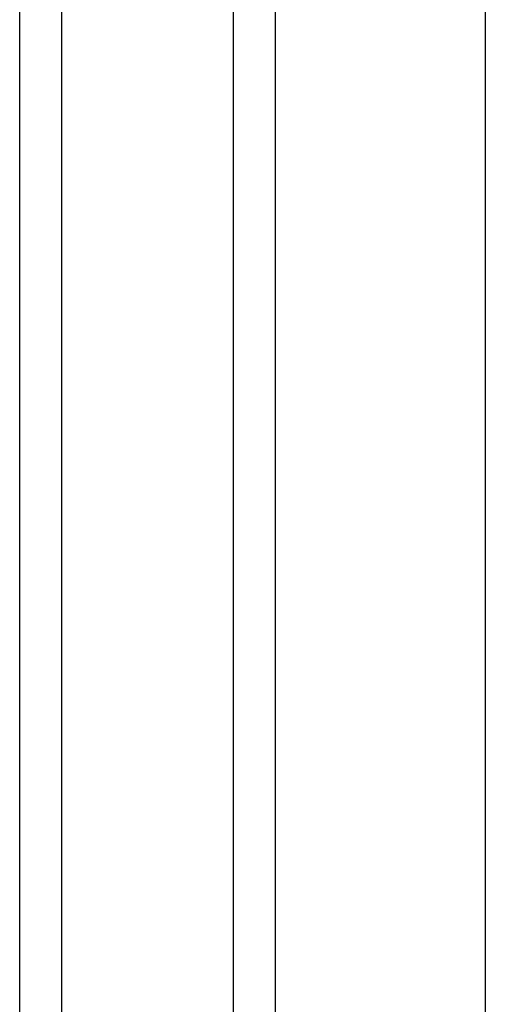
# Model space of a CAD drawing. Header units: millimetres. Extents: x 0 to 1118, y 0 to 864.
# Tile 21 of 256: x 51.12 to 53.34, y 397.54 to 402.23. Entities that reach past the tile are written whole.
import ezdxf

# ---------------------------------------------------------------- set-up
doc = ezdxf.new("R2010")
doc.units = ezdxf.units.MM

msp = doc.modelspace()

# ---------------------------------------------------------------- linework, layer by layer
at = {"color": 7, "linetype": 'Continuous', "lineweight": 25}
for p, q in [((51.1234, 352.9062), (51.1234, 479.7531)), ((52.1434, 358.4462), (52.1434, 429.9586)), ((52.3434, 358.4462), (52.3434, 429.9586)), ((53.3434, 429.7586), (53.3434, 358.6462))]:
    msp.add_line(p, q, dxfattribs=at)
at = {"color": 8, "linetype": 'Continuous', "lineweight": 25}
msp.add_line((51.3234, 479.7479), (51.3234, 352.9062), dxfattribs=at)

doc.saveas('drawing.dxf')
